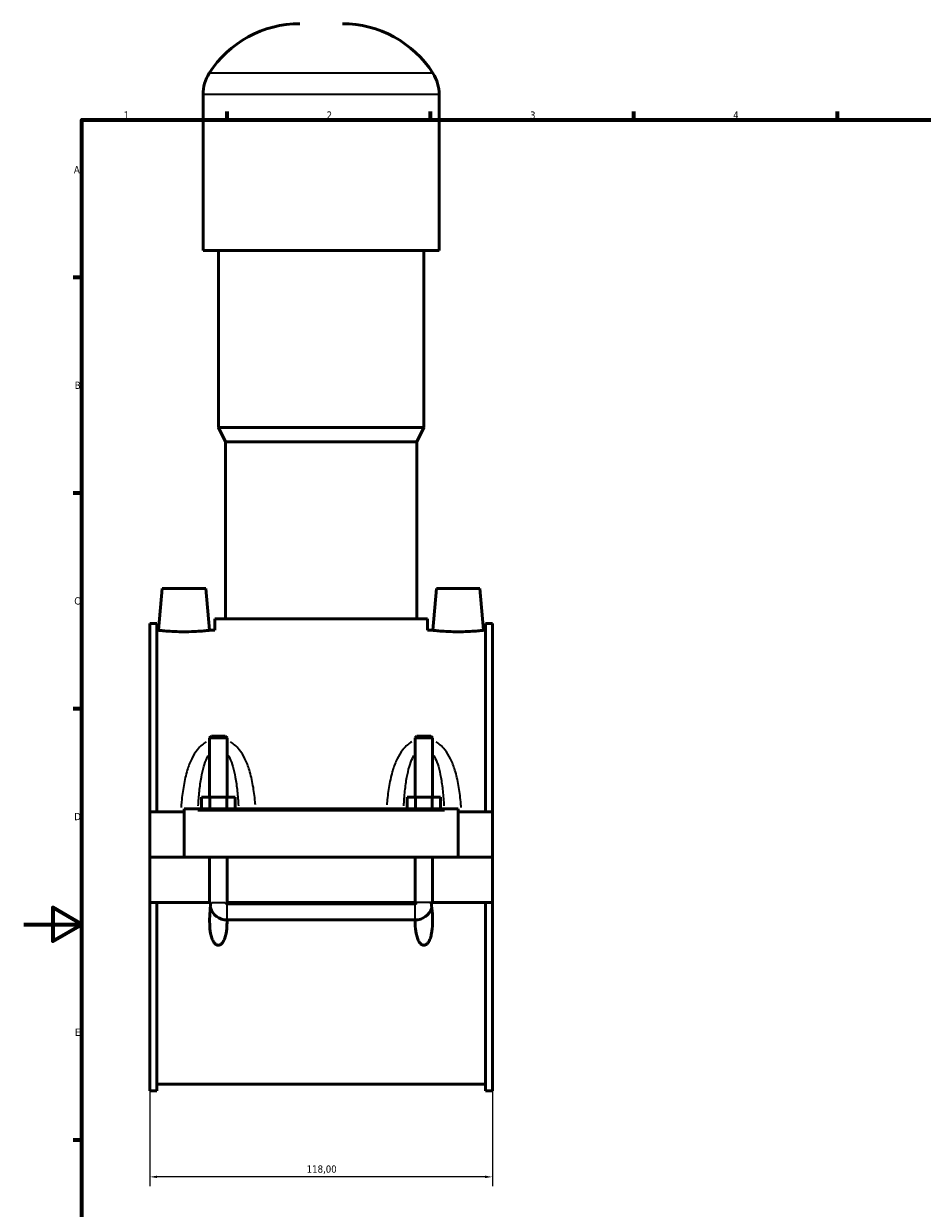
# Model space of a CAD drawing. Header units: millimetres. Extents: x 0 to 979, y -206 to 1211.
# Tile 2 of 10: x 0 to 310, y 199 to 607. Entities that reach past the tile are written whole.
import ezdxf

# ---------------------------------------------------------------- set-up
doc = ezdxf.new("R2010")
doc.units = ezdxf.units.MM
for name, color, linetype, lineweight in [('Border (ISO)', 7, 'Continuous', 70), ('Dimension (ISO)', 7, 'Continuous', 25), ('Visible (ISO)', 7, 'Continuous', 50), ('Visible Narrow (ISO)', 7, 'Continuous', 35)]:
    doc.layers.add(name, color=color, linetype=linetype, lineweight=lineweight)
doc.styles.add('Note Text (ISO)', font='tahoma.ttf')
doc.dimstyles.new('Default (ISO)', dxfattribs={"dimtxt": 2.5, "dimasz": 2.5, "dimexe": 3.175, "dimexo": 0, "dimgap": 0.762, "dimtad": 1, "dimrnd": 1e-08, "dimzin": 0, "dimtxsty": 'Note Text (ISO)', "dimcen": 0.09, "dimdle": 10, "dimclrd": 256, "dimclre": 256, "dimclrt": 232, "dimazin": 0, "dimtfac": 1.40208, "dimtmove": 0, "dimatfit": 3, "dimfxl": 1, "dimtolj": 1, "dimtzin": 0, "dimlwd": -1, "dimlwe": -1, "dimarcsym": 0})

# ---------------------------------------------------------------- blocks, each defined once
blk = doc.blocks.new('Borders Default Border')
at = {"layer": 'Border (ISO)'}
for p, q in [((70.08, 574), (70.08, 576.9)), ((140.17, 574), (140.17, 576.9)), ((210.25, 574), (210.25, 576.9)), ((280.33, 574), (280.33, 576.9)), ((20, 519.75), (17.1, 519.75)), ((20, 445.5), (17.1, 445.5)), ((20, 371.25), (17.1, 371.25)), ((20, 222.75), (17.1, 222.75))]:
    blk.add_line(p, q, dxfattribs=at)
at = {"layer": 'Border (ISO)', "flags": 128}
for points in [[(20, 20), (20, 574), (821, 574), (821, 20), (20, 20)], [(0, 297), (20, 297), (10, 302.77), (10, 291.23), (20, 297)]]:
    blk.add_lwpolyline(points, dxfattribs=at)
at = {"layer": 'Border (ISO)', "color": 232, "true_color": 0xca0064, "char_height": 2.5, "attachment_point": 7, "style": 'Note Text (ISO)'}
for s, insert in [('1', (34.48, 574.4)), ('2', (104.37, 574.4)), ('3', (174.43, 574.35)), ('4', (244.42, 574.4)), ('A', (17.29, 555.62)), ('B', (17.59, 481.37)), ('C', (17.43, 407.08)), ('D', (17.43, 332.88)), ('E', (17.64, 258.63))]:
    blk.add_mtext(s, dxfattribs=dict(at, insert=insert))
blk = doc.blocks.new('*D13')
at = {"layer": 'Defpoints', "color": 0, "transparency": 16777216}
for p in [(43.46, 239.67), (161.46, 239.67), (43.46, 210.07)]:
    blk.add_point(p, dxfattribs=at)
at = {"layer": 'Dimension (ISO)', "transparency": 16777216}
for p, q in [((43.46, 239.67), (43.46, 206.9)), ((161.46, 239.67), (161.46, 206.9)), ((158.96, 210.07), (45.96, 210.07))]:
    blk.add_line(p, q, dxfattribs=at)
for points in [[(45.96, 210.49), (45.96, 209.65), (43.46, 210.07)], [(158.96, 210.49), (158.96, 209.65), (161.46, 210.07)]]:
    blk.add_solid(points, dxfattribs=at)
at = {"layer": 'Dimension (ISO)', "color": 232, "true_color": 0xca0064, "transparency": 16777216, "insert": (97.5, 214.01), "char_height": 2.5, "attachment_point": 1, "style": 'Note Text (ISO)'}
blk.add_mtext('\\A1;118,00', dxfattribs=at)

msp = doc.modelspace()

# ---------------------------------------------------------------- linework, layer by layer
at = {"layer": 'Visible (ISO)'}
for p, q in [((61.792, 529.041), (61.792, 582.721)), ((143.125, 529.041), (143.125, 582.721)), ((143.125, 529.041), (61.792, 529.041)), ((67.079, 468.041), (67.079, 529.041)), ((137.839, 468.041), (137.839, 529.041)), ((137.839, 468.041), (67.079, 468.041)), ((69.519, 463.161), (67.079, 468.041)), ((135.399, 463.161), (137.839, 468.041)), ((135.399, 463.161), (69.519, 463.161)), ((69.519, 402.161), (69.519, 463.161)), ((135.399, 402.161), (135.399, 463.161)), ((47.759, 412.641), (46.501, 398.266)), ((62.759, 412.641), (47.759, 412.641)), ((62.759, 412.641), (64.016, 398.266)), ((142.159, 412.641), (140.901, 398.266)), ((142.159, 412.641), (157.159, 412.641)), ((157.159, 412.641), (158.416, 398.266)), ((43.459, 400.61), (43.459, 335.766)), ((43.459, 400.61), (45.819, 400.61)), ((45.819, 335.766), (45.819, 400.61)), ((139.059, 402.161), (65.859, 402.161)), ((65.859, 398.266), (65.859, 402.161)), ((139.059, 398.266), (139.059, 402.161)), ((159.099, 335.766), (159.099, 400.61)), ((159.099, 400.61), (161.459, 400.61)), ((161.459, 400.61), (161.459, 335.766)), ((46.501, 398.266), (45.819, 398.266)), ((65.859, 398.266), (64.016, 398.266)), ((140.901, 398.266), (139.059, 398.266)), ((159.099, 398.266), (158.416, 398.266)), ((64.659, 361.858), (64.059, 361.258)), ((64.059, 361.258), (64.059, 340.766)), ((70.059, 361.258), (64.059, 361.258)), ((64.659, 361.858), (69.459, 361.858)), ((69.459, 361.858), (70.059, 361.258)), ((70.059, 361.258), (70.059, 340.766)), ((135.459, 361.858), (134.859, 361.258)), ((134.859, 340.766), (134.859, 361.258)), ((140.859, 361.258), (134.859, 361.258)), ((135.459, 361.858), (140.259, 361.858)), ((140.259, 361.858), (140.859, 361.258)), ((140.859, 340.766), (140.859, 361.258)), ((61.285, 336.766), (61.285, 340.766)), ((61.285, 340.766), (64.172, 340.766)), ((64.172, 336.766), (64.172, 340.766)), ((64.172, 340.766), (69.945, 340.766)), ((69.945, 336.766), (69.945, 340.766)), ((69.945, 340.766), (72.832, 340.766)), ((72.832, 336.766), (72.832, 340.766)), ((132.085, 336.766), (132.085, 340.766)), ((132.085, 340.766), (134.972, 340.766)), ((134.972, 336.766), (134.972, 340.766)), ((134.972, 340.766), (140.745, 340.766)), ((140.745, 336.766), (140.745, 340.766)), ((140.745, 340.766), (143.632, 340.766)), ((143.632, 336.766), (143.632, 340.766)), ((55.259, 335.766), (43.459, 335.766)), ((43.459, 320.191), (43.459, 335.766)), ((55.259, 336.266), (55.259, 336.766)), ((149.659, 336.766), (55.259, 336.766)), ((55.259, 320.191), (55.259, 336.266)), ((149.659, 336.766), (149.659, 336.266)), ((149.659, 336.266), (149.659, 320.191)), ((161.459, 335.766), (149.659, 335.766)), ((161.459, 335.766), (161.459, 320.191)), ((43.459, 320.191), (55.259, 320.191)), ((43.459, 304.516), (43.459, 320.091)), ((64.059, 320.091), (43.459, 320.091)), ((149.659, 320.191), (55.259, 320.191)), ((64.059, 320.191), (64.059, 320.091)), ((64.059, 304.516), (64.059, 320.091)), ((70.059, 320.191), (70.059, 320.091)), ((70.059, 320.091), (70.059, 304.516)), ((134.859, 320.091), (70.059, 320.091)), ((134.859, 320.091), (134.859, 320.191)), ((134.859, 304.516), (134.859, 320.091)), ((140.859, 320.091), (140.859, 320.191)), ((140.859, 320.091), (140.859, 304.516)), ((161.459, 320.091), (140.859, 320.091)), ((149.659, 320.191), (161.459, 320.191)), ((161.459, 320.091), (161.459, 304.516)), ((64.059, 304.516), (43.459, 304.516)), ((43.459, 304.516), (43.459, 239.672)), ((45.819, 239.672), (45.819, 304.516)), ((64.488, 304.516), (64.059, 304.516)), ((70.059, 304.516), (69.629, 304.516)), ((134.859, 304.516), (70.059, 304.516)), ((70.059, 304.133), (134.859, 304.133)), ((135.288, 304.516), (134.859, 304.516)), ((140.859, 304.516), (140.429, 304.516)), ((161.459, 304.516), (140.859, 304.516)), ((159.099, 239.672), (159.099, 304.516)), ((161.459, 304.516), (161.459, 239.672)), ((134.859, 298.517), (70.059, 298.517)), ((159.099, 242.016), (45.819, 242.016)), ((43.459, 239.672), (45.819, 239.672)), ((159.099, 239.672), (161.459, 239.672))]:
    msp.add_line(p, q, dxfattribs=at)
for centre, radius, start, end in [((95.139, 570.075), 37.046, 90, 147.38758), ((109.779, 570.075), 37.046, 32.61242, 90), ((75.374, 582.721), 13.582, 147.38758, 180), ((129.543, 582.721), 13.582, 0, 32.61242), ((70.059, 304.516), 6, 196.35381, 269.99164), ((134.859, 304.516), 6, 270.00836, 343.64619)]:
    msp.add_arc(centre, radius, start, end, dxfattribs=at)
for points, knots in [([(55.259, 397.769), (54.155, 397.769), (52.978, 397.795), (50.818, 397.89), (49.833, 397.956), (48.281, 398.081), (47.61, 398.147), (46.72, 398.241), (46.501, 398.266), (46.501, 398.266)], [2.6480912, 2.6480912, 2.6480912, 2.6480912, 2.9792923, 2.9792923, 3.3104933, 3.3104933, 3.6413151, 3.6413151, 3.9721368, 3.9721368, 3.9721368, 3.9721368]), ([(64.016, 398.266), (64.016, 398.266), (63.797, 398.241), (62.907, 398.147), (62.236, 398.081), (60.684, 397.956), (59.7, 397.89), (57.539, 397.795), (56.363, 397.769), (55.259, 397.769)], [6.6202281, 6.6202281, 6.6202281, 6.6202281, 6.9510498, 6.9510498, 7.2818716, 7.2818716, 7.6130726, 7.6130726, 7.9442737, 7.9442737, 7.9442737, 7.9442737]), ([(149.659, 397.769), (148.555, 397.769), (147.378, 397.795), (145.218, 397.89), (144.233, 397.956), (142.681, 398.081), (142.01, 398.147), (141.12, 398.241), (140.901, 398.266), (140.901, 398.266)], [0, 0, 0, 0, 0.331201, 0.331201, 0.6624021, 0.6624021, 0.9932238, 0.9932238, 1.3240456, 1.3240456, 1.3240456, 1.3240456]), ([(158.416, 398.266), (158.416, 398.266), (158.197, 398.241), (157.307, 398.147), (156.636, 398.081), (155.084, 397.956), (154.1, 397.89), (151.939, 397.795), (150.763, 397.769), (149.659, 397.769)], [3.9721368, 3.9721368, 3.9721368, 3.9721368, 4.3029586, 4.3029586, 4.6337804, 4.6337804, 4.9649814, 4.9649814, 5.2961824, 5.2961824, 5.2961824, 5.2961824]), ([(70.058, 298.517), (70.061, 298.047), (70.055, 297.583), (70.002, 296.093), (69.909, 294.968), (69.598, 293.345), (69.467, 292.816), (69.124, 291.81), (68.915, 291.332), (68.46, 290.635), (68.237, 290.361), (67.838, 290.055), (67.694, 289.97), (67.389, 289.852), (67.227, 289.818), (66.89, 289.818), (66.728, 289.852), (66.423, 289.97), (66.279, 290.055), (65.881, 290.361), (65.657, 290.635), (65.202, 291.332), (64.993, 291.81), (64.65, 292.816), (64.519, 293.345), (64.208, 294.968), (64.115, 296.093), (63.996, 299.437), (64.174, 301.957), (64.488, 304.516)], [1.5509606, 1.5509606, 1.5509606, 1.5509606, 1.6940313, 1.6940313, 2.0189979, 2.0189979, 2.1814813, 2.1814813, 2.3439646, 2.3439646, 2.4453382, 2.4453382, 2.4960249, 2.4960249, 2.5467117, 2.5467117, 2.5973985, 2.5973985, 2.6480853, 2.6480853, 2.7494588, 2.7494588, 2.9119422, 2.9119422, 3.0744255, 3.0744255, 3.3993922, 3.3993922, 4.124864, 4.124864, 4.124864, 4.124864]), ([(69.629, 304.516), (69.636, 304.46), (69.654, 304.405), (69.709, 304.306), (69.746, 304.262), (69.828, 304.197), (69.871, 304.173), (69.963, 304.141), (70.01, 304.133), (70.059, 304.133)], [0.000070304, 0.000070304, 0.000070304, 0.000070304, 0.017488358, 0.017488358, 0.034660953, 0.034660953, 0.049385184, 0.049385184, 0.063822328, 0.063822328, 0.063822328, 0.063822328]), ([(140.429, 304.516), (140.743, 301.957), (140.921, 299.437), (140.802, 296.093), (140.709, 294.968), (140.398, 293.345), (140.267, 292.816), (139.924, 291.81), (139.715, 291.332), (139.26, 290.635), (139.037, 290.361), (138.638, 290.055), (138.494, 289.97), (138.189, 289.852), (138.027, 289.818), (137.69, 289.818), (137.528, 289.852), (137.223, 289.97), (137.079, 290.055), (136.681, 290.361), (136.457, 290.635), (136.002, 291.332), (135.793, 291.81), (135.45, 292.816), (135.319, 293.345), (135.008, 294.968), (134.915, 296.093), (134.862, 297.583), (134.856, 298.047), (134.859, 298.517)], [0.9685594, 0.9685594, 0.9685594, 0.9685594, 1.6940313, 1.6940313, 2.0189979, 2.0189979, 2.1814813, 2.1814813, 2.3439646, 2.3439646, 2.4453382, 2.4453382, 2.4960249, 2.4960249, 2.5467117, 2.5467117, 2.5973985, 2.5973985, 2.6480853, 2.6480853, 2.7494588, 2.7494588, 2.9119422, 2.9119422, 3.0744255, 3.0744255, 3.3993922, 3.3993922, 3.5424628, 3.5424628, 3.5424628, 3.5424628]), ([(134.859, 304.133), (134.913, 304.133), (134.968, 304.143), (135.07, 304.185), (135.118, 304.216), (135.193, 304.288), (135.222, 304.328), (135.267, 304.417), (135.282, 304.466), (135.288, 304.516)], [0, 0, 0, 0, 0.016458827, 0.016458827, 0.033336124, 0.033336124, 0.04819831, 0.04819831, 0.063681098, 0.063681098, 0.063681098, 0.063681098])]:
    msp.add_open_spline(points, degree=3, knots=knots, dxfattribs=at)
for points in [[(70.059, 298.517), (70.058, 298.517), (70.058, 298.517), (70.058, 298.517)], [(134.859, 298.517), (134.859, 298.517), (134.859, 298.517), (134.859, 298.517)]]:
    msp.add_open_spline(points, degree=3, dxfattribs=at)
at = {"layer": 'Visible Narrow (ISO)'}
for p, q in [((140.51, 590.041), (64.408, 590.041)), ((142.625, 582.721), (62.293, 582.721)), ((59.979, 336.266), (144.939, 336.266)), ((64.66, 304.516), (69.457, 304.516)), ((70.059, 298.552), (70.059, 303.92)), ((134.859, 298.552), (134.859, 303.92)), ((140.257, 304.516), (135.46, 304.516))]:
    msp.add_line(p, q, dxfattribs=at)
for points, knots in [([(62.843, 359.825), (62.353, 359.534), (61.892, 359.2), (60.86, 358.323), (60.318, 357.751), (59.069, 356.189), (58.433, 355.145), (57.272, 352.799), (56.772, 351.483), (55.831, 348.429), (55.435, 346.668), (54.795, 343.02), (54.556, 341.131), (54.307, 338.558), (54.25, 337.894), (54.198, 337.227)], [-3.1284011, -3.1284011, -3.1284011, -3.1284011, -2.9544054, -2.9544054, -2.7121434, -2.7121434, -2.3381562, -2.3381562, -1.9136936, -1.9136936, -1.3823348, -1.3823348, -0.8352541, -0.8352541, -0.6460775, -0.6460775, -0.6460775, -0.6460775]), ([(79.841, 338.172), (79.811, 338.522), (79.779, 338.871), (79.561, 341.131), (79.322, 343.02), (78.682, 346.668), (78.287, 348.429), (77.345, 351.483), (76.845, 352.799), (75.684, 355.145), (75.048, 356.189), (73.799, 357.751), (73.257, 358.323), (72.214, 359.209), (71.739, 359.552), (71.235, 359.848)], [-6.4146334, -6.4146334, -6.4146334, -6.4146334, -6.3150545, -6.3150545, -5.7679738, -5.7679738, -5.2366151, -5.2366151, -4.8121524, -4.8121524, -4.4381653, -4.4381653, -4.1959033, -4.1959033, -4.0171919, -4.0171919, -4.0171919, -4.0171919]), ([(133.683, 359.848), (133.178, 359.552), (132.703, 359.209), (131.66, 358.323), (131.118, 357.751), (129.869, 356.189), (129.233, 355.145), (128.072, 352.799), (127.572, 351.483), (126.631, 348.429), (126.235, 346.668), (125.595, 343.02), (125.356, 341.131), (125.138, 338.871), (125.106, 338.522), (125.076, 338.172)], [-3.1332203, -3.1332203, -3.1332203, -3.1332203, -2.9545087, -2.9545087, -2.7122462, -2.7122462, -2.3382586, -2.3382586, -1.9137958, -1.9137958, -1.3824366, -1.3824366, -0.835364, -0.835364, -0.7357788, -0.7357788, -0.7357788, -0.7357788]), ([(150.719, 337.227), (150.667, 337.894), (150.61, 338.558), (150.361, 341.131), (150.122, 343.02), (149.482, 346.668), (149.087, 348.429), (148.145, 351.483), (147.645, 352.799), (146.484, 355.145), (145.848, 356.189), (144.599, 357.751), (144.057, 358.323), (143.026, 359.2), (142.564, 359.534), (142.074, 359.825)], [-6.5043347, -6.5043347, -6.5043347, -6.5043347, -6.3151518, -6.3151518, -5.7680792, -5.7680792, -5.23672, -5.23672, -4.8122572, -4.8122572, -4.4382696, -4.4382696, -4.1960071, -4.1960071, -4.0220112, -4.0220112, -4.0220112, -4.0220112]), ([(60.147, 337.843), (60.247, 339.55), (60.374, 341.238), (60.718, 344.545), (60.934, 346.166), (61.448, 348.975), (61.72, 350.187), (62.354, 352.344), (62.701, 353.305), (63.273, 354.513), (63.442, 354.835), (63.622, 355.14)], [0.8508312, 0.8508312, 0.8508312, 0.8508312, 1.3823348, 1.3823348, 1.9136936, 1.9136936, 2.3381562, 2.3381562, 2.7121434, 2.7121434, 2.8561273, 2.8561273, 2.8561273, 2.8561273]), ([(70.495, 355.14), (70.675, 354.835), (70.844, 354.513), (71.417, 353.305), (71.763, 352.344), (72.397, 350.187), (72.669, 348.975), (73.183, 346.166), (73.399, 344.545), (73.743, 341.238), (73.87, 339.55), (73.97, 337.843)], [4.2941814, 4.2941814, 4.2941814, 4.2941814, 4.4381653, 4.4381653, 4.8121524, 4.8121524, 5.2366151, 5.2366151, 5.7679738, 5.7679738, 6.2994774, 6.2994774, 6.2994774, 6.2994774]), ([(130.947, 337.843), (131.047, 339.55), (131.174, 341.238), (131.518, 344.545), (131.734, 346.166), (132.248, 348.975), (132.52, 350.187), (133.154, 352.344), (133.501, 353.305), (134.073, 354.513), (134.242, 354.835), (134.422, 355.14)], [0.8509348, 0.8509348, 0.8509348, 0.8509348, 1.3824366, 1.3824366, 1.9137958, 1.9137958, 2.3382586, 2.3382586, 2.7122462, 2.7122462, 2.8562309, 2.8562309, 2.8562309, 2.8562309]), ([(141.295, 355.14), (141.475, 354.835), (141.644, 354.513), (142.217, 353.305), (142.563, 352.344), (143.197, 350.187), (143.469, 348.975), (143.983, 346.166), (144.199, 344.545), (144.543, 341.238), (144.67, 339.55), (144.77, 337.843)], [4.2942849, 4.2942849, 4.2942849, 4.2942849, 4.4382696, 4.4382696, 4.8122572, 4.8122572, 5.23672, 5.23672, 5.7680792, 5.7680792, 6.299581, 6.299581, 6.299581, 6.299581])]:
    msp.add_open_spline(points, degree=3, knots=knots, dxfattribs=at)

# ---------------------------------------------------------------- block references
msp.add_blockref('Borders Default Border', (0, 0))

# ---------------------------------------------------------------- dimensions: what is measured, and where the dimension line sits
at = {"layer": 'Dimension (ISO)'}
dim = msp.add_linear_dim(base=(43.459, 210.07), p1=(161.459, 239.672), p2=(43.459, 239.672), dimstyle='Default (ISO)', override={"dimdec": 2, "dimtp": 0, "dimtm": 0, "dimtdec": 2, "dimtofl": 0, "dimatfit": 1}, dxfattribs=at)
dim.commit()
dim.dimension.update_dxf_attribs({"geometry": '*D13', "text_midpoint": (102.459, 210.07), "dimtype": 160})

doc.saveas('drawing.dxf')
